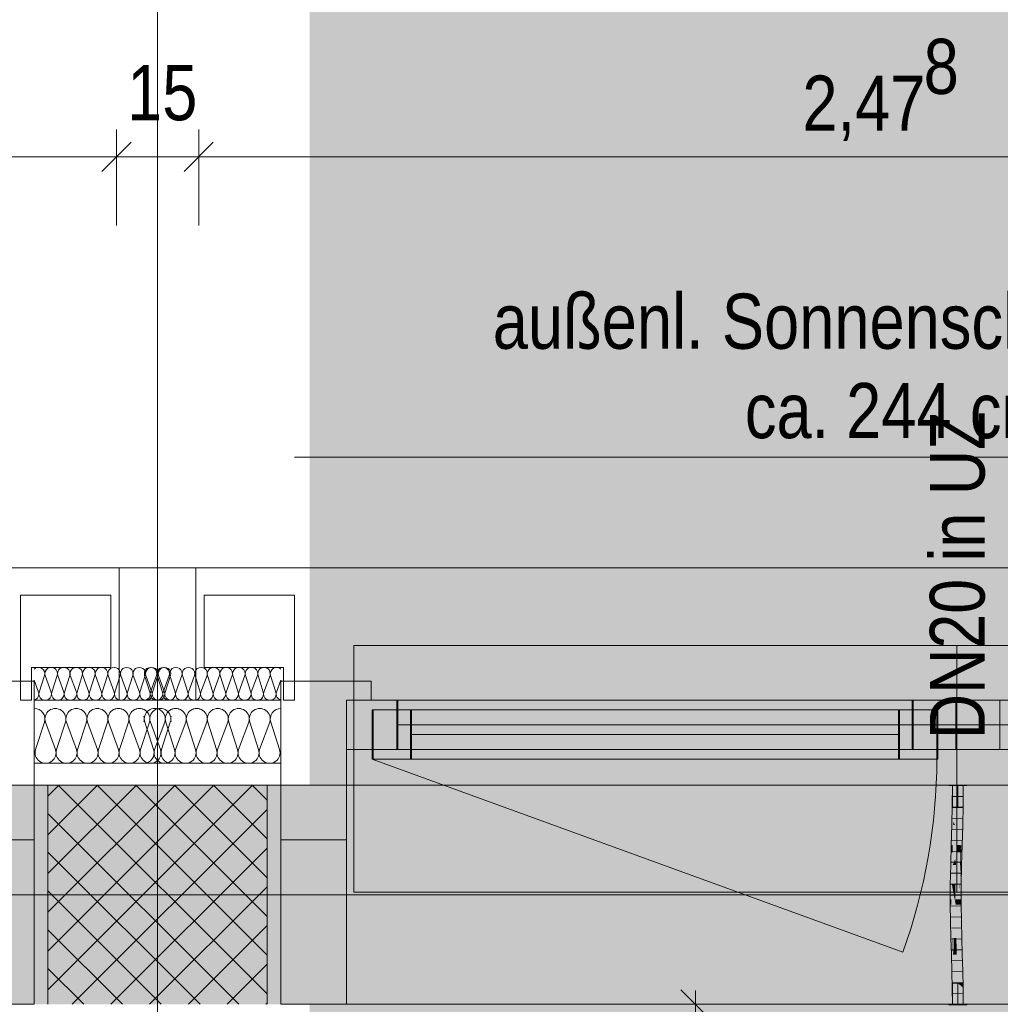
# Model space of a CAD drawing. Extents: x -720 to 300, y 62 to 1162.
# Tile 252 of 256: x -6 to 30, y 996 to 1032. Entities that reach past the tile are written whole.
import ezdxf
from ezdxf.lldxf.tags import DXFTag

# ---------------------------------------------------------------- set-up
doc = ezdxf.new("R2010")
doc.units = 0
doc.layers.get('0').update_dxf_attribs({"lineweight": 13})
for name, color, linetype, lineweight, true_color in [('30 -33 Aussenwände- 3 Aussenstützen', 7, 'Continuous', 50, 0x0000dd), ('30 -33 Aussenwände- 7 Fassade_ Elemente', 7, 'Continuous', 9, 0x00aacc), ('30 -35 Decken- 1 Konstruktion-Träger- Stahlbeton', 7, 'Continuous', 13, 0x33aa00), ('70 -76 Bemaßung- 2 Allgemein', 9, 'Continuous', 5, 0x808080), ('E_Leerrohr 20', 7, 'Continuous', 13, 0xcc0099), ('E_Leerrohr 20-Shading', 7, 'Continuous', 13, 0xcc0099), ('iwb_Layout BA_Markierung', 7, 'Continuous', 9, 0xbadcdc), ('iwb_Schraffur_Unterzug', 7, 'Continuous', 5, 0xffffcc)]:
    doc.layers.add(name, color=color, linetype=linetype, lineweight=lineweight, true_color=true_color)
for name, color, linetype, lineweight in [('30 -33 Aussenwände- 8 Sonnenschutz', 7, 'Continuous', 9), ('70 -71 Achsen- 1 Gebäudeachsen', 7, 'STRICHPUNKT2-A06G93UB8I', 18), ('Detailelementbeschriftung', 7, 'Continuous', 9), ('Keine-1', 7, 'Continuous', 15)]:
    doc.layers.add(name, color=color, linetype=linetype, lineweight=lineweight)
doc.styles.get("Standard").update_dxf_attribs({"font": 'ARIALN.TTF'})
tags = doc.linetypes.add('fein_strichliert-A06G93UC8I', pattern=[4, 1, -2, 1]).pattern_tags.tags
tags[8:9] = [DXFTag(74, 4), DXFTag(75, 0), DXFTag(340, '0'), DXFTag(46, 0.0), DXFTag(50, 0.0), DXFTag(44, 0.0), DXFTag(45, 0.0)]
tags[6:7] = [DXFTag(74, 4), DXFTag(75, 0), DXFTag(340, '0'), DXFTag(46, 0.0), DXFTag(50, 0.0), DXFTag(44, 0.0), DXFTag(45, 0.0)]
tags[4:5] = [DXFTag(74, 4), DXFTag(75, 0), DXFTag(340, '0'), DXFTag(46, 0.0), DXFTag(50, 0.0), DXFTag(44, 0.0), DXFTag(45, 0.0)]
tags = doc.linetypes.add('STRICHPUNKT2', pattern=[12.7, 6.35, -3.175, 0, -3.175]).pattern_tags.tags
tags[10:11] = [DXFTag(74, 4), DXFTag(75, 0), DXFTag(340, '0'), DXFTag(46, 0.0), DXFTag(50, 0.0), DXFTag(44, 0.0), DXFTag(45, 0.0)]
tags[8:9] = [DXFTag(74, 4), DXFTag(75, 0), DXFTag(340, '0'), DXFTag(46, 0.0), DXFTag(50, 0.0), DXFTag(44, 0.0), DXFTag(45, 0.0)]
tags[6:7] = [DXFTag(74, 4), DXFTag(75, 0), DXFTag(340, '0'), DXFTag(46, 0.0), DXFTag(50, 0.0), DXFTag(44, 0.0), DXFTag(45, 0.0)]
tags[4:5] = [DXFTag(74, 4), DXFTag(75, 0), DXFTag(340, '0'), DXFTag(46, 0.0), DXFTag(50, 0.0), DXFTag(44, 0.0), DXFTag(45, 0.0)]
tags = doc.linetypes.add('STRICHPUNKT2-A06G93UB8I', pattern=[12.7, 6.35, -3.175, 0, -3.175]).pattern_tags.tags
tags[10:11] = [DXFTag(74, 4), DXFTag(75, 0), DXFTag(340, '0'), DXFTag(46, 0.0), DXFTag(50, 0.0), DXFTag(44, 0.0), DXFTag(45, 0.0)]
tags[8:9] = [DXFTag(74, 4), DXFTag(75, 0), DXFTag(340, '0'), DXFTag(46, 0.0), DXFTag(50, 0.0), DXFTag(44, 0.0), DXFTag(45, 0.0)]
tags[6:7] = [DXFTag(74, 4), DXFTag(75, 0), DXFTag(340, '0'), DXFTag(46, 0.0), DXFTag(50, 0.0), DXFTag(44, 0.0), DXFTag(45, 0.0)]
tags[4:5] = [DXFTag(74, 4), DXFTag(75, 0), DXFTag(340, '0'), DXFTag(46, 0.0), DXFTag(50, 0.0), DXFTag(44, 0.0), DXFTag(45, 0.0)]

# ---------------------------------------------------------------- blocks, each defined once
blk = doc.blocks.new('Shading-A06G93SX8I', base_point=(28.352, 996.688))
at = {"layer": 'E_Leerrohr 20-Shading', "color": 213, "true_color": 0xd67fc0}
for points in [[(28.347, 995.9), (28.345, 996.688), (28.147, 995.9), (28.147, 996.688)], [(28.347, 995.9), (28.347, 996.688), (28.345, 996.688)], [(28.352, 996.688), (28.347, 995.9), (28.538, 996.512), (28.547, 995.9)], [(28.352, 996.688), (28.347, 996.688), (28.347, 995.9)], [(28.352, 996.688), (28.538, 996.512), (28.531, 996.688)], [(28.538, 996.512), (28.535, 996.688), (28.531, 996.688)], [(28.547, 995.9), (28.547, 996.688), (28.535, 996.688)], [(28.239, 995.9), (28.017, 995.9), (28.239, 995.888), (28.017, 995.888)], [(28.255, 995.888), (28.255, 995.9), (28.239, 995.888), (28.239, 995.9)], [(28.347, 995.888), (28.347, 995.9), (28.255, 995.888), (28.255, 995.9)], [(28.412, 995.9), (28.347, 995.9), (28.412, 995.888), (28.347, 995.888)], [(28.569, 995.888), (28.569, 995.9), (28.412, 995.888), (28.412, 995.9)], [(28.677, 995.888), (28.677, 995.9), (28.569, 995.888), (28.569, 995.9)]]:
    blk.add_solid(points, dxfattribs=at)
blk = doc.blocks.new('Shading-A06G93SZ8I', base_point=(28.493, 998.34))
at = {"layer": 'E_Leerrohr 20-Shading', "color": 223, "true_color": 0xc67fb4}
for points in [[(28.206, 1003.9), (28.147, 1003.9), (28.199, 1003.177), (28.141, 1003.178)], [(28.503, 1003.9), (28.488, 1003.9), (28.494, 1003.173), (28.482, 1003.173)], [(28.494, 1003.173), (28.512, 1003.173), (28.503, 1003.9), (28.523, 1003.9)], [(28.523, 1003.9), (28.512, 1003.173), (28.533, 1003.9), (28.521, 1003.173)], [(28.533, 1003.9), (28.521, 1003.173), (28.547, 1003.9), (28.536, 1003.172)], [(28.536, 1003.172), (28.541, 1003.172), (28.547, 1003.9)], [(28.199, 1003.177), (28.141, 1003.178), (28.182, 1002.454), (28.125, 1002.455)], [(28.184, 1002.454), (28.199, 1003.177), (28.182, 1002.454)], [(28.49, 1003.037), (28.474, 1002.447), (28.476, 1002.447)], [(28.494, 1003.173), (28.49, 1003.037), (28.49, 1002.446), (28.476, 1002.447)], [(28.512, 1003.173), (28.49, 1002.446), (28.521, 1003.173), (28.498, 1002.446)], [(28.494, 1003.173), (28.49, 1002.446), (28.512, 1003.173)], [(28.521, 1003.173), (28.498, 1002.446), (28.536, 1003.172), (28.51, 1002.446)], [(28.184, 1002.454), (28.125, 1002.455), (28.164, 1001.729), (28.106, 1001.731)], [(28.474, 1002.447), (28.449, 1001.722), (28.476, 1002.447), (28.453, 1001.722)], [(28.453, 1001.722), (28.463, 1001.721), (28.476, 1002.447), (28.49, 1002.446)], [(28.49, 1002.446), (28.463, 1001.721), (28.498, 1002.446), (28.47, 1001.721)], [(28.498, 1002.446), (28.47, 1001.721), (28.51, 1002.446), (28.476, 1001.721)], [(28.476, 1001.721), (28.506, 1001.72), (28.51, 1002.446), (28.525, 1002.446)], [(28.157, 1001.462), (28.164, 1001.729), (28.099, 1001.463), (28.106, 1001.731)], [(28.449, 1001.722), (28.447, 1001.722), (28.44, 1001.46)], [(28.445, 1001.589), (28.44, 1001.46), (28.441, 1001.454)], [(28.453, 1001.722), (28.441, 1001.454), (28.444, 1001.428)], [(28.453, 1001.722), (28.449, 1001.722), (28.441, 1001.454), (28.445, 1001.589)], [(28.444, 1001.428), (28.45, 1001.361), (28.453, 1001.722), (28.463, 1001.721)], [(28.463, 1001.721), (28.45, 1001.361), (28.47, 1001.721), (28.455, 1001.316)], [(28.506, 1001.72), (28.476, 1001.721), (28.499, 1001.46), (28.465, 1001.46)], [(28.087, 1001.005), (28.136, 1001.004), (28.099, 1001.463), (28.157, 1001.462)], [(28.441, 1001.454), (28.44, 1001.46), (28.428, 1000.998)], [(28.43, 1000.998), (28.437, 1000.997), (28.444, 1001.428), (28.45, 1001.361)], [(28.45, 1001.361), (28.437, 1000.997), (28.455, 1001.316), (28.443, 1000.997)], [(28.455, 1001.316), (28.443, 1000.997), (28.457, 1001.291), (28.444, 1000.997)], [(28.444, 1000.997), (28.487, 1000.996), (28.457, 1001.291)], [(28.465, 1001.46), (28.46, 1001.46), (28.457, 1001.291), (28.455, 1001.316)], [(28.499, 1001.46), (28.465, 1001.46), (28.487, 1000.996), (28.457, 1001.291)], [(28.136, 1001.004), (28.087, 1001.005), (28.113, 1000.278), (28.073, 1000.278)], [(28.132, 1000.278), (28.145, 1001.004), (28.113, 1000.278), (28.136, 1001.004)], [(28.417, 1000.274), (28.437, 1000.997), (28.415, 1000.274), (28.43, 1000.998)], [(28.43, 1000.998), (28.428, 1000.998), (28.415, 1000.274)], [(28.437, 1000.997), (28.417, 1000.274), (28.431, 1000.602), (28.421, 1000.274)], [(28.431, 1000.602), (28.422, 1000.274), (28.487, 1000.996), (28.473, 1000.274)], [(28.431, 1000.602), (28.487, 1000.996), (28.444, 1000.997)], [(28.443, 1000.997), (28.431, 1000.602), (28.444, 1000.997)], [(28.437, 1000.997), (28.431, 1000.602), (28.443, 1000.997)], [(28.421, 1000.274), (28.422, 1000.274), (28.431, 1000.602)], [(28.109, 999.746), (28.113, 1000.278), (28.071, 999.745), (28.073, 1000.278)], [(28.129, 999.551), (28.132, 1000.278), (28.107, 999.551), (28.113, 1000.278)], [(28.417, 1000.274), (28.415, 1000.274), (28.412, 999.749)], [(28.416, 1000.128), (28.412, 999.749), (28.413, 999.747)], [(28.417, 999.911), (28.416, 1000.128), (28.414, 999.911)], [(28.422, 1000.274), (28.416, 999.75), (28.473, 1000.274), (28.471, 999.75)], [(28.417, 999.911), (28.419, 999.985), (28.416, 1000.128), (28.417, 1000.274)], [(28.417, 1000.274), (28.419, 999.985), (28.421, 1000.274)], [(28.419, 999.985), (28.422, 1000.274), (28.421, 1000.274)], [(28.107, 999.551), (28.109, 999.746), (28.07, 999.551), (28.071, 999.745)], [(28.412, 999.749), (28.411, 999.552), (28.413, 999.747)], [(28.411, 999.552), (28.414, 999.552), (28.413, 999.747), (28.416, 999.737)], [(28.413, 999.747), (28.417, 999.911), (28.414, 999.911)], [(28.416, 999.737), (28.418, 999.911), (28.413, 999.747), (28.417, 999.911)], [(28.414, 999.552), (28.47, 999.552), (28.416, 999.737)], [(28.416, 999.75), (28.416, 999.737), (28.471, 999.75), (28.47, 999.552)], [(28.418, 999.911), (28.419, 999.985), (28.417, 999.911)], [(28.107, 999.551), (28.07, 999.551), (28.121, 998.94), (28.078, 998.939)], [(28.136, 998.94), (28.129, 999.551), (28.121, 998.94), (28.107, 999.551)], [(28.478, 998.947), (28.47, 999.552), (28.42, 998.945), (28.414, 999.552)], [(28.121, 998.94), (28.078, 998.939), (28.146, 998.33), (28.093, 998.329)], [(28.151, 998.331), (28.136, 998.94), (28.146, 998.33), (28.121, 998.94)], [(28.478, 998.947), (28.419, 998.945), (28.493, 998.34), (28.434, 998.338)], [(28.169, 997.722), (28.158, 998.092), (28.093, 998.329), (28.146, 998.33)], [(28.169, 997.722), (28.093, 998.329), (28.111, 997.72)], [(28.158, 998.092), (28.151, 998.331), (28.146, 998.33)], [(28.493, 998.34), (28.434, 998.338), (28.511, 997.732), (28.452, 997.73)], [(28.169, 997.722), (28.111, 997.72), (28.187, 997.114), (28.129, 997.112)], [(28.511, 997.732), (28.452, 997.73), (28.528, 997.122), (28.47, 997.121)], [(28.187, 997.114), (28.129, 997.112), (28.2, 996.507), (28.142, 996.506)], [(28.528, 997.122), (28.47, 997.121), (28.542, 996.512), (28.483, 996.511)], [(28.2, 996.507), (28.142, 996.506), (28.206, 995.9), (28.147, 995.9)], [(28.542, 996.512), (28.483, 996.511), (28.547, 995.9), (28.488, 995.9)]]:
    blk.add_solid(points, dxfattribs=at)
at = {"layer": 'E_Leerrohr 20-Shading', "color": 231, "true_color": 0xe17fc9}
for points in [[(28.247, 1003.177), (28.24, 1003.9), (28.203, 1003.177), (28.225, 1003.9)], [(28.268, 1003.176), (28.264, 1003.9), (28.247, 1003.177), (28.24, 1003.9)], [(28.312, 1003.176), (28.312, 1003.9), (28.268, 1003.176), (28.264, 1003.9)], [(28.341, 1003.175), (28.347, 1003.9), (28.312, 1003.176), (28.312, 1003.9)], [(28.347, 1003.9), (28.341, 1003.175), (28.345, 1003.175)], [(28.351, 1003.175), (28.347, 1003.9), (28.345, 1003.175)], [(28.482, 1003.173), (28.488, 1003.9), (28.351, 1003.175), (28.347, 1003.9)], [(28.25, 1002.452), (28.247, 1003.177), (28.187, 1002.575), (28.203, 1003.177)], [(28.203, 1003.177), (28.199, 1003.177), (28.187, 1002.575)], [(28.269, 1002.452), (28.268, 1003.176), (28.25, 1002.452), (28.247, 1003.177)], [(28.269, 1002.452), (28.312, 1003.176), (28.268, 1003.176)], [(28.269, 1002.452), (28.304, 1002.451), (28.312, 1003.176), (28.312, 1003.036)], [(28.304, 1002.451), (28.308, 1002.451), (28.312, 1003.036)], [(28.325, 1002.45), (28.341, 1003.175), (28.308, 1002.451), (28.312, 1003.176)], [(28.351, 1003.175), (28.341, 1003.175), (28.362, 1002.449), (28.325, 1002.45)], [(28.467, 1002.447), (28.482, 1003.173), (28.362, 1002.449), (28.351, 1003.175)], [(28.25, 1002.452), (28.184, 1002.454), (28.25, 1001.727), (28.164, 1001.729)], [(28.25, 1002.452), (28.187, 1002.575), (28.184, 1002.454)], [(28.267, 1001.727), (28.269, 1002.452), (28.25, 1001.727), (28.25, 1002.452)], [(28.267, 1001.727), (28.293, 1001.726), (28.269, 1002.452), (28.304, 1002.451)], [(28.293, 1001.726), (28.301, 1001.726), (28.304, 1002.451), (28.308, 1002.451)], [(28.306, 1001.726), (28.325, 1002.45), (28.301, 1001.726), (28.308, 1002.451)], [(28.467, 1002.447), (28.325, 1002.45), (28.447, 1001.722), (28.306, 1001.726)], [(28.168, 1001.011), (28.251, 1001.213), (28.158, 1001.503), (28.164, 1001.729)], [(28.25, 1001.727), (28.164, 1001.729), (28.251, 1001.213)], [(28.267, 1001.727), (28.25, 1001.727), (28.265, 1001.128), (28.251, 1001.213)], [(28.267, 1001.727), (28.265, 1001.128), (28.293, 1001.726), (28.29, 1001.534)], [(28.29, 1001.534), (28.265, 1001.128), (28.282, 1001.029)], [(28.301, 1001.726), (28.29, 1001.534), (28.287, 1001.001), (28.282, 1001.029)], [(28.3, 1001.589), (28.301, 1001.726), (28.287, 1001.001)], [(28.299, 1001.461), (28.3, 1001.589), (28.287, 1001.001)], [(28.29, 1001.534), (28.301, 1001.726), (28.293, 1001.726)], [(28.299, 1001.461), (28.306, 1001.726), (28.301, 1001.726)], [(28.44, 1001.46), (28.447, 1001.722), (28.299, 1001.461), (28.306, 1001.726)], [(28.157, 1001.462), (28.145, 1001.004), (28.165, 1001.004)], [(28.165, 1001.004), (28.168, 1001.011), (28.157, 1001.462), (28.158, 1001.503)], [(28.251, 1001.002), (28.251, 1001.213), (28.168, 1001.003), (28.168, 1001.011)], [(28.251, 1001.002), (28.265, 1001.001), (28.251, 1001.213), (28.265, 1001.128)], [(28.299, 1001.461), (28.287, 1001.001), (28.302, 1001.461), (28.291, 1001.001)], [(28.291, 1001.001), (28.39, 1000.998), (28.302, 1001.461), (28.381, 1001.461)], [(28.39, 1000.998), (28.428, 1000.998), (28.381, 1001.461), (28.44, 1001.46)], [(28.165, 1001.004), (28.145, 1001.004), (28.175, 1000.277), (28.132, 1000.278)], [(28.168, 1001.011), (28.165, 1001.004), (28.168, 1001.003)], [(28.175, 1000.277), (28.177, 1000.277), (28.165, 1001.004), (28.168, 1001.003)], [(28.177, 1000.277), (28.255, 1000.276), (28.168, 1001.003), (28.251, 1001.002)], [(28.266, 1000.276), (28.265, 1001.001), (28.255, 1000.276), (28.251, 1001.002)], [(28.265, 1001.128), (28.265, 1001.001), (28.282, 1001.029), (28.282, 1001.001)], [(28.266, 1000.276), (28.273, 1000.276), (28.265, 1001.001), (28.282, 1001.001)], [(28.273, 1000.276), (28.287, 1001.001), (28.282, 1001.001)], [(28.291, 1001.001), (28.287, 1001.001), (28.276, 1000.276), (28.273, 1000.276)], [(28.399, 1000.275), (28.39, 1000.998), (28.276, 1000.276), (28.291, 1001.001)], [(28.282, 1001.001), (28.287, 1001.001), (28.282, 1001.029)], [(28.415, 1000.274), (28.428, 1000.998), (28.399, 1000.275), (28.39, 1000.998)], [(28.178, 1000.036), (28.132, 1000.278), (28.18, 999.551), (28.129, 999.551)], [(28.175, 1000.277), (28.132, 1000.278), (28.178, 1000.036)], [(28.26, 999.915), (28.255, 1000.276), (28.178, 1000.036), (28.175, 1000.277)], [(28.264, 999.585), (28.266, 1000.276), (28.255, 1000.276)], [(28.266, 1000.276), (28.264, 999.585), (28.268, 1000.125), (28.27, 999.551)], [(28.271, 999.748), (28.273, 1000.276), (28.266, 1000.276)], [(28.27, 999.551), (28.271, 999.748), (28.268, 1000.125)], [(28.271, 999.748), (28.401, 999.749), (28.273, 1000.276), (28.399, 1000.275)], [(28.401, 999.749), (28.412, 999.749), (28.399, 1000.275), (28.415, 1000.274)], [(28.183, 999.551), (28.264, 999.551), (28.178, 1000.036), (28.264, 999.585)], [(28.26, 999.915), (28.178, 1000.036), (28.201, 999.915)], [(28.178, 1000.036), (28.18, 999.551), (28.178, 1000.005)], [(28.18, 999.551), (28.183, 999.551), (28.178, 1000.005)], [(28.264, 999.585), (28.26, 999.915), (28.201, 999.915)], [(28.27, 999.551), (28.401, 999.552), (28.271, 999.748), (28.401, 999.749)], [(28.401, 999.552), (28.411, 999.552), (28.401, 999.749), (28.412, 999.749)], [(28.18, 999.551), (28.129, 999.551), (28.174, 998.941), (28.136, 998.94)], [(28.188, 998.941), (28.183, 999.551), (28.174, 998.941), (28.18, 999.551)], [(28.277, 998.943), (28.264, 999.551), (28.188, 998.941), (28.183, 999.551)], [(28.264, 999.551), (28.27, 999.551), (28.264, 999.585)], [(28.278, 998.943), (28.27, 999.551), (28.277, 998.943), (28.264, 999.551)], [(28.401, 999.552), (28.27, 999.551), (28.396, 998.945), (28.278, 998.943)], [(28.419, 998.945), (28.411, 999.552), (28.396, 998.945), (28.401, 999.552)], [(28.174, 998.941), (28.136, 998.94), (28.163, 998.331), (28.151, 998.331)], [(28.191, 998.332), (28.188, 998.941), (28.163, 998.331), (28.174, 998.941)], [(28.293, 998.334), (28.278, 998.943), (28.191, 998.332), (28.188, 998.941)], [(28.419, 998.945), (28.278, 998.943), (28.434, 998.338), (28.293, 998.334)], [(28.163, 998.331), (28.151, 998.331), (28.158, 998.092)], [(28.158, 998.092), (28.169, 997.978), (28.163, 998.302)], [(28.169, 997.978), (28.194, 997.722), (28.163, 998.331), (28.191, 998.332)], [(28.169, 997.978), (28.163, 998.331), (28.163, 998.302)], [(28.298, 998.163), (28.293, 998.334), (28.192, 998.162), (28.191, 998.332)], [(28.434, 998.338), (28.293, 998.334), (28.452, 997.73), (28.311, 997.726)], [(28.169, 997.722), (28.175, 997.722), (28.158, 998.092), (28.169, 997.978)], [(28.175, 997.722), (28.194, 997.722), (28.169, 997.978)], [(28.194, 997.722), (28.311, 997.726), (28.192, 998.162), (28.298, 998.163)], [(28.175, 997.722), (28.169, 997.722), (28.187, 997.114)], [(28.197, 997.114), (28.194, 997.722), (28.187, 997.114), (28.175, 997.722)], [(28.328, 997.117), (28.311, 997.726), (28.197, 997.114), (28.194, 997.722)], [(28.452, 997.73), (28.311, 997.726), (28.47, 997.121), (28.328, 997.117)], [(28.197, 997.114), (28.187, 997.114), (28.2, 996.507)], [(28.342, 996.509), (28.328, 997.117), (28.2, 996.507), (28.197, 997.114)], [(28.47, 997.121), (28.328, 997.117), (28.483, 996.511), (28.342, 996.509)], [(28.342, 996.509), (28.2, 996.507), (28.347, 995.9), (28.206, 995.9)], [(28.483, 996.511), (28.342, 996.509), (28.488, 995.9), (28.347, 995.9)]]:
    blk.add_solid(points, dxfattribs=at)
blk = doc.blocks.new('Shading-A06G93T18I', base_point=(28.284, 1003.9))
at = {"layer": 'E_Leerrohr 20-Shading', "color": 213, "true_color": 0xd67fc0}
for points in [[(28.12, 1003.912), (28.017, 1003.912), (28.12, 1003.9), (28.017, 1003.9)], [(28.192, 1003.9), (28.192, 1003.912), (28.12, 1003.9), (28.12, 1003.912)], [(28.284, 1003.9), (28.147, 1003.9), (28.291, 1003.112), (28.147, 1003.112)], [(28.206, 1003.9), (28.206, 1003.912), (28.192, 1003.9), (28.192, 1003.912)], [(28.235, 1003.912), (28.206, 1003.912), (28.235, 1003.9), (28.206, 1003.9)], [(28.255, 1003.912), (28.235, 1003.912), (28.255, 1003.9), (28.235, 1003.9)], [(28.258, 1003.9), (28.258, 1003.912), (28.255, 1003.9), (28.255, 1003.912)], [(28.26, 1003.912), (28.258, 1003.912), (28.26, 1003.9), (28.258, 1003.9)], [(28.26, 1003.9), (28.347, 1003.9), (28.26, 1003.912), (28.347, 1003.912)], [(28.303, 1003.112), (28.298, 1003.9), (28.291, 1003.112), (28.284, 1003.9)], [(28.327, 1003.9), (28.298, 1003.9), (28.329, 1003.112), (28.303, 1003.112)], [(28.347, 1003.9), (28.327, 1003.9), (28.347, 1003.468), (28.346, 1003.322)], [(28.346, 1003.322), (28.327, 1003.9), (28.345, 1003.112), (28.329, 1003.112)], [(28.412, 1003.912), (28.347, 1003.912), (28.412, 1003.9), (28.347, 1003.9)], [(28.396, 1003.9), (28.347, 1003.9), (28.35, 1003.112), (28.347, 1003.295)], [(28.396, 1003.9), (28.35, 1003.112), (28.391, 1003.112)], [(28.396, 1003.9), (28.391, 1003.112), (28.465, 1003.9), (28.453, 1003.112)], [(28.558, 1003.9), (28.557, 1003.912), (28.412, 1003.9), (28.412, 1003.912)], [(28.465, 1003.9), (28.453, 1003.112), (28.499, 1003.9), (28.483, 1003.112)], [(28.483, 1003.112), (28.547, 1003.112), (28.499, 1003.9), (28.547, 1003.9)], [(28.562, 1003.912), (28.557, 1003.912), (28.562, 1003.9), (28.558, 1003.9)], [(28.618, 1003.9), (28.618, 1003.912), (28.562, 1003.9), (28.562, 1003.912)], [(28.618, 1003.9), (28.677, 1003.9), (28.618, 1003.912), (28.677, 1003.912)], [(28.347, 1003.295), (28.346, 1003.322), (28.346, 1003.112), (28.345, 1003.112)], [(28.346, 1003.322), (28.347, 1003.295), (28.347, 1003.468)], [(28.346, 1003.112), (28.347, 1003.112), (28.347, 1003.295)], [(28.347, 1003.295), (28.347, 1003.112), (28.35, 1003.112)]]:
    blk.add_solid(points, dxfattribs=at)
blk = doc.blocks.new('Polygon-A06G93U58I')
at = {"color": 0, "linetype": 'ByBlock', "lineweight": -2, "ltscale": 0.13}
blk.add_solid([(4.854, 86.708), (4.686, 1083.814), (76.501, 86.518), (76.501, 1083.814)], dxfattribs=at)
blk = doc.blocks.new('Referenz-A06G93UD8I')
at = {"layer": '30 -33 Aussenwände- 3 Aussenstützen', "color": 0, "lineweight": -2}
for p, q in [((-4.853, 1003.515), (-4.456, 1003.912)), ((-4.853, 1002.101), (-3.042, 1003.912)), ((-4.853, 1000.686), (-1.627, 1003.912)), ((-4.853, 999.272), (-0.213, 1003.912)), ((-4.853, 997.858), (1.201, 1003.912)), ((-4.853, 996.444), (2.615, 1003.912)), ((-4.474, 1003.912), (3.147, 996.292)), ((-3.059, 1003.912), (3.147, 997.706)), ((-1.645, 1003.912), (3.147, 999.12)), ((-0.231, 1003.912), (3.147, 1000.534)), ((1.183, 1003.912), (3.147, 1001.948)), ((2.598, 1003.912), (3.147, 1003.363)), ((-3.97, 995.912), (3.147, 1003.03)), ((-4.853, 1002.877), (2.112, 995.912)), ((-2.556, 995.912), (3.147, 1001.615)), ((-4.853, 1001.463), (0.698, 995.912)), ((-0.853, 1000.912), (-0.853, 998.912)), ((-1.142, 995.912), (3.147, 1000.201)), ((-4.853, 1000.049), (-0.716, 995.912)), ((-1.853, 999.912), (0.147, 999.912)), ((0.272, 995.912), (3.147, 998.787)), ((-4.853, 998.635), (-2.13, 995.912)), ((-4.853, 997.22), (-3.545, 995.912)), ((1.686, 995.912), (3.147, 997.373)), ((3.101, 995.912), (3.147, 995.959))]:
    blk.add_line(p, q, dxfattribs=at)
at = {"layer": '30 -33 Aussenwände- 3 Aussenstützen', "color": 0, "linetype": 'Continuous', "lineweight": -2, "ltscale": 0.13}
for p, q in [((3.147, 1003.912), (-4.853, 1003.912)), ((-4.853, 1003.912), (-4.853, 995.912)), ((3.147, 995.912), (3.147, 1003.912))]:
    blk.add_line(p, q, dxfattribs=at)
at = {"layer": '30 -33 Aussenwände- 7 Fassade_ Elemente', "color": 0, "linetype": 'Continuous', "lineweight": -2, "ltscale": 0.13}
for p, q in [((-151.453, 1011.852), (-2.253, 1011.852)), ((-2.253, 1007.012), (-2.253, 1011.852)), ((-2.253, 1011.852), (-2.253, 1007.012)), ((0.547, 1007.012), (0.547, 1011.852)), ((0.547, 1011.852), (0.547, 1007.012)), ((76.456, 1011.852), (0.547, 1011.852)), ((-2.553, 1010.852), (-5.853, 1010.852)), ((-5.853, 1010.852), (-5.853, 1007.012)), ((-2.553, 1008.212), (-2.553, 1010.852)), ((0.847, 1010.852), (4.147, 1010.852)), ((0.847, 1008.212), (0.847, 1010.852)), ((4.147, 1010.852), (4.147, 1007.012)), ((-5.453, 1007.012), (-5.453, 1008.212)), ((-5.453, 1008.212), (-2.553, 1008.212)), ((3.747, 1008.212), (0.847, 1008.212)), ((3.747, 1007.012), (3.747, 1008.212)), ((-5.353, 1007.712), (-8.653, 1007.712)), ((-5.194, 1007.312), (-5.353, 1007.743)), ((-5.353, 1001.912), (-5.353, 1007.712)), ((-5.171, 1007.312), (-4.978, 1007.912)), ((-4.956, 1007.912), (-4.734, 1007.312)), ((-4.711, 1007.312), (-4.519, 1007.912)), ((-4.496, 1007.912), (-4.274, 1007.312)), ((-4.252, 1007.312), (-4.059, 1007.912)), ((-4.036, 1007.912), (-3.815, 1007.312)), ((-3.792, 1007.312), (-3.599, 1007.912)), ((-3.577, 1007.912), (-3.355, 1007.312)), ((-3.333, 1007.312), (-3.14, 1007.912)), ((-3.117, 1007.912), (-2.895, 1007.312)), ((-2.873, 1007.312), (-2.68, 1007.912)), ((-2.658, 1007.912), (-2.436, 1007.312)), ((-2.413, 1007.312), (-2.22, 1007.912)), ((-2.198, 1007.912), (-1.976, 1007.312)), ((-1.954, 1007.312), (-1.761, 1007.912)), ((-1.738, 1007.912), (-1.516, 1007.312)), ((-1.494, 1007.312), (-1.301, 1007.912)), ((-1.131, 1007.312), (-1.324, 1007.912)), ((-1.279, 1007.912), (-1.057, 1007.312)), ((-0.887, 1007.912), (-1.109, 1007.312)), ((-1.034, 1007.312), (-0.842, 1007.912)), ((-0.672, 1007.312), (-0.864, 1007.912)), ((-0.819, 1007.912), (-0.597, 1007.312)), ((-0.427, 1007.912), (-0.649, 1007.312)), ((-0.575, 1007.312), (-0.382, 1007.912)), ((-0.212, 1007.312), (-0.405, 1007.912)), ((0.032, 1007.912), (-0.189, 1007.312)), ((0.248, 1007.312), (0.055, 1007.912)), ((0.492, 1007.912), (0.27, 1007.312)), ((0.707, 1007.312), (0.514, 1007.912)), ((0.952, 1007.912), (0.73, 1007.312)), ((1.167, 1007.312), (0.974, 1007.912)), ((1.411, 1007.912), (1.189, 1007.312)), ((1.627, 1007.312), (1.434, 1007.912)), ((1.871, 1007.912), (1.649, 1007.312)), ((2.086, 1007.312), (1.893, 1007.912)), ((2.331, 1007.912), (2.109, 1007.312)), ((2.546, 1007.312), (2.353, 1007.912)), ((2.79, 1007.912), (2.568, 1007.312)), ((3.005, 1007.312), (2.813, 1007.912)), ((3.25, 1007.912), (3.028, 1007.312)), ((3.465, 1007.312), (3.272, 1007.912)), ((3.488, 1007.312), (3.647, 1007.743)), ((3.647, 1001.912), (3.647, 1007.712)), ((3.647, 1007.712), (6.947, 1007.712)), ((6.947, 1007.712), (6.947, 1007.012)), ((-5.853, 1007.012), (-5.453, 1007.012)), ((-5.353, 1007.012), (-5.353, 995.912)), ((-2.253, 1007.012), (-5.353, 1007.012)), ((-5.353, 1007.012), (-5.353, 1004.712)), ((-0.353, 1007.012), (-5.353, 1007.012)), ((-1.353, 1007.012), (3.647, 1007.012)), ((0.547, 1007.012), (3.647, 1007.012)), ((3.647, 1007.012), (3.647, 995.912)), ((3.647, 1007.012), (3.647, 1004.712)), ((4.147, 1007.012), (3.747, 1007.012)), ((6.047, 1007.012), (6.047, 1001.912)), ((6.047, 1005.212), (6.047, 1007.012)), ((6.047, 1007.012), (28.28, 1007.012)), ((6.047, 1005.212), (6.047, 1007.012)), ((6.047, 1007.012), (7.88, 1007.012)), ((6.947, 1007.012), (6.047, 1007.012)), ((7.88, 1007.012), (7.88, 1005.212)), ((26.68, 1007.012), (28.28, 1007.012)), ((26.68, 1005.212), (26.68, 1007.012)), ((28.28, 1005.212), (28.28, 1007.012)), ((28.28, 1007.012), (50.514, 1007.012)), ((28.28, 1007.012), (28.28, 1005.212)), ((28.28, 1007.012), (29.88, 1007.012)), ((29.88, 1007.012), (29.88, 1005.212)), ((6.98, 1004.862), (6.98, 1006.662)), ((6.98, 1006.662), (8.38, 1006.662)), ((6.98, 1004.862), (6.98, 1006.662)), ((6.98, 1006.662), (27.58, 1006.662)), ((8.38, 1006.662), (8.38, 1004.862)), ((26.18, 1006.662), (27.58, 1006.662)), ((26.18, 1004.862), (26.18, 1006.662)), ((27.58, 1006.662), (27.58, 1004.862)), ((27.58, 1006.662), (27.58, 1004.862)), ((-4.983, 1006.212), (-5.305, 1005.212)), ((-4.576, 1005.212), (-4.946, 1006.212)), ((-4.217, 1006.212), (-4.539, 1005.212)), ((-3.81, 1005.212), (-4.18, 1006.212)), ((-3.451, 1006.212), (-3.773, 1005.212)), ((-3.044, 1005.212), (-3.414, 1006.212)), ((-2.685, 1006.212), (-3.007, 1005.212)), ((-2.278, 1005.212), (-2.648, 1006.212)), ((-1.919, 1006.212), (-2.241, 1005.212)), ((-1.512, 1005.212), (-1.882, 1006.212)), ((-1.153, 1006.212), (-1.474, 1005.212)), ((-1.319, 1006.212), (-0.998, 1005.212)), ((-0.746, 1005.212), (-1.116, 1006.212)), ((-0.96, 1005.212), (-0.59, 1006.212)), ((-0.387, 1006.212), (-0.708, 1005.212)), ((-0.553, 1006.212), (-0.231, 1005.212)), ((-0.194, 1005.212), (0.176, 1006.212)), ((0.213, 1006.212), (0.535, 1005.212)), ((0.572, 1005.212), (0.942, 1006.212)), ((0.979, 1006.212), (1.301, 1005.212)), ((1.338, 1005.212), (1.708, 1006.212)), ((1.745, 1006.212), (2.067, 1005.212)), ((2.104, 1005.212), (2.474, 1006.212)), ((2.511, 1006.212), (2.833, 1005.212)), ((2.87, 1005.212), (3.24, 1006.212)), ((3.277, 1006.212), (3.599, 1005.212)), ((29.88, 1006.112), (48.68, 1006.112)), ((26.18, 1005.762), (8.38, 1005.762)), ((7.88, 1005.212), (6.047, 1005.212)), ((28.28, 1005.212), (6.047, 1005.212)), ((28.28, 1005.212), (26.68, 1005.212)), ((29.88, 1005.212), (28.28, 1005.212)), ((50.514, 1005.212), (28.28, 1005.212)), ((27.58, 1004.862), (6.98, 1004.862)), ((8.38, 1004.862), (6.98, 1004.862)), ((27.58, 1004.862), (26.18, 1004.862)), ((-5.353, 1004.712), (-0.353, 1004.712)), ((3.647, 1004.712), (-1.353, 1004.712)), ((-7.753, 1001.912), (-5.353, 1001.912)), ((-5.353, 1001.912), (-5.353, 995.912)), ((6.047, 1001.912), (3.647, 1001.912)), ((3.647, 995.912), (3.647, 1001.912)), ((6.047, 1001.912), (6.047, 995.912)), ((-0.853, 1000.912), (-0.853, 998.912)), ((-1.853, 999.912), (0.147, 999.912)), ((-5.353, 995.912), (-148.353, 995.912)), ((-5.353, 995.912), (-7.753, 995.912)), ((6.047, 995.912), (3.647, 995.912)), ((3.647, 995.912), (76.456, 995.912))]:
    blk.add_line(p, q, dxfattribs=at)
at = {"layer": '30 -33 Aussenwände- 7 Fassade_ Elemente', "color": 0, "lineweight": -2}
for p, q in [((6.314, 1009.012), (28.314, 1009.012)), ((6.314, 1009.012), (50.314, 1009.012)), ((6.314, 1007.012), (6.314, 1009.012)), ((28.314, 1009.012), (28.314, 1007.012)), ((28.314, 1009.012), (50.314, 1009.012)), ((6.314, 1005.212), (6.314, 1007.012)), ((6.314, 1007.012), (7.914, 1007.012)), ((7.914, 1007.012), (26.714, 1007.012)), ((7.914, 1007.012), (48.714, 1007.012)), ((7.914, 1007.012), (7.914, 1005.212)), ((26.714, 1007.012), (26.714, 1005.212)), ((28.314, 1007.012), (26.714, 1007.012)), ((28.314, 1007.012), (29.914, 1007.012)), ((28.314, 1005.212), (28.314, 1007.012)), ((7.014, 1004.862), (7.014, 1006.662)), ((7.014, 1006.662), (8.414, 1006.662)), ((8.414, 1006.662), (26.214, 1006.662)), ((8.414, 1004.862), (8.414, 1006.662)), ((26.214, 1006.662), (26.214, 1004.862)), ((26.214, 1006.662), (27.614, 1006.662)), ((27.614, 1006.662), (27.614, 1004.862)), ((48.714, 1006.112), (7.914, 1006.112)), ((8.414, 1005.762), (26.214, 1005.762)), ((6.314, 1005.212), (6.314, 1000.012)), ((7.914, 1005.212), (6.314, 1005.212)), ((48.714, 1005.212), (7.914, 1005.212)), ((26.714, 1005.212), (28.314, 1005.212)), ((29.914, 1005.212), (28.314, 1005.212)), ((28.314, 1000.012), (28.314, 1005.212)), ((8.414, 1004.862), (7.014, 1004.862)), ((26.214, 1004.862), (8.414, 1004.862)), ((27.614, 1004.862), (26.214, 1004.862)), ((6.314, 1000.012), (28.314, 1000.012)), ((6.314, 1000.012), (50.314, 1000.012)), ((28.314, 1000.012), (50.314, 1000.012))]:
    blk.add_line(p, q, dxfattribs=at)
at = {"layer": '30 -33 Aussenwände- 7 Fassade_ Elemente', "color": 0, "linetype": 'fein_strichliert-A06G93UC8I', "lineweight": -2, "ltscale": 0.13}
blk.add_line((6.98, 1004.862), (26.338, 997.817), dxfattribs=at)
at = {"layer": '30 -33 Aussenwände- 7 Fassade_ Elemente', "color": 0, "linetype": 'Continuous', "lineweight": -2, "ltscale": 0.13}
for centre, major_axis, end_param in [((-5.197, 1007.983), (0.219, -0.07), 2.630521), ((-4.737, 1007.983), (0.219, -0.07), 3.765224), ((-4.737, 1007.983), (-0.135, 0.186), 1.255075), ((-4.737, 1007.983), (0.135, 0.186), 1.255075), ((-4.737, 1007.983), (0.219, -0.07), 1.255075), ((-4.278, 1007.983), (0.219, -0.07), 3.765224), ((-4.278, 1007.983), (-0.135, 0.186), 1.255075), ((-4.278, 1007.983), (0.135, 0.186), 1.255075), ((-4.278, 1007.983), (0.219, -0.07), 1.255075), ((-3.818, 1007.983), (0.219, -0.07), 3.765224), ((-3.358, 1007.983), (0.219, -0.07), 3.765224), ((-2.899, 1007.983), (0.219, -0.07), 3.765224), ((-2.439, 1007.983), (0.219, -0.07), 3.765224), ((-1.979, 1007.983), (0.219, -0.07), 3.765224), ((-1.52, 1007.983), (0.219, -0.07), 3.765224), ((-1.105, 1007.983), (0.219, -0.07), 3.765224), ((-1.06, 1007.983), (0.219, -0.07), 3.765224), ((-0.646, 1007.983), (0.219, -0.07), 3.765224), ((-0.6, 1007.983), (0.219, -0.07), 3.765224), ((-0.186, 1007.983), (0.219, -0.07), 3.765224), ((0.273, 1007.983), (0.219, -0.07), 3.765224), ((0.733, 1007.983), (0.219, -0.07), 3.765224), ((1.193, 1007.983), (0.219, -0.07), 3.765224), ((1.652, 1007.983), (0.219, -0.07), 3.765224), ((2.112, 1007.983), (0.219, -0.07), 3.765224), ((2.572, 1007.983), (0.219, -0.07), 3.765224), ((2.572, 1007.983), (-0.135, 0.186), 1.255075), ((2.572, 1007.983), (0.135, 0.186), 1.255075), ((2.572, 1007.983), (0.219, -0.07), 1.255075), ((3.031, 1007.983), (0.219, -0.07), 3.765224), ((3.031, 1007.983), (-0.135, 0.186), 1.255075), ((3.031, 1007.983), (0.135, 0.186), 1.255075), ((3.031, 1007.983), (0.219, -0.07), 1.255075), ((3.491, 1007.983), (0.156, 0.168), 2.630521), ((-5.412, 1007.242), (0.059, -0.222), 1.621785), ((-4.952, 1007.242), (-0.219, 0.07), 1.254884), ((-4.952, 1007.242), (0.135, -0.186), 1.254884), ((-4.493, 1007.242), (-0.219, 0.07), 1.254884), ((-4.493, 1007.242), (-0.219, 0.07), 3.764652), ((-4.493, 1007.242), (0.135, -0.186), 1.254884), ((-4.033, 1007.242), (-0.219, 0.07), 3.764652), ((-4.033, 1007.242), (-0.219, 0.07), 1.254884), ((-4.033, 1007.242), (0.135, -0.186), 1.254884), ((-3.574, 1007.242), (-0.219, 0.07), 3.764652), ((-3.114, 1007.242), (-0.219, 0.07), 3.764652), ((-2.654, 1007.242), (-0.219, 0.07), 3.764652), ((-2.195, 1007.242), (-0.219, 0.07), 3.764652), ((-1.735, 1007.242), (-0.219, 0.07), 3.764652), ((-1.275, 1007.242), (-0.219, 0.07), 3.764652), ((-1.35, 1007.242), (-0.003, -0.23), 1.896254), ((-0.89, 1007.242), (-0.219, 0.07), 3.764652), ((-0.816, 1007.242), (-0.219, 0.07), 3.764652), ((-0.431, 1007.242), (-0.219, 0.07), 3.764652), ((-0.356, 1007.242), (-0.219, 0.07), 1.896254), ((0.029, 1007.242), (-0.219, 0.07), 3.764652), ((0.489, 1007.242), (-0.219, 0.07), 3.764652), ((0.948, 1007.242), (-0.219, 0.07), 3.764652), ((1.408, 1007.242), (-0.219, 0.07), 3.764652), ((1.868, 1007.242), (-0.219, 0.07), 3.764652), ((2.327, 1007.242), (-0.219, 0.07), 3.764652), ((2.327, 1007.242), (-0.219, 0.07), 1.254884), ((2.327, 1007.242), (0.135, -0.186), 1.254884), ((2.787, 1007.242), (-0.219, 0.07), 3.764652), ((2.787, 1007.242), (-0.219, 0.07), 1.254884), ((2.787, 1007.242), (0.135, -0.186), 1.254884), ((3.247, 1007.242), (-0.219, 0.07), 1.254884), ((3.247, 1007.242), (0.135, -0.186), 1.254884), ((3.706, 1007.242), (-0.219, 0.07), 1.621785), ((-4.952, 1007.242), (-0.135, -0.186), 1.254884), ((-4.493, 1007.242), (-0.135, -0.186), 1.254884), ((-4.033, 1007.242), (-0.135, -0.186), 1.254884), ((2.327, 1007.242), (-0.135, -0.186), 1.254884), ((2.787, 1007.242), (-0.135, -0.186), 1.254884), ((3.247, 1007.242), (-0.135, -0.186), 1.254884), ((-5.348, 1006.329), (0.364, -0.117), 1.896254), ((-4.582, 1006.329), (0.364, -0.117), 3.764652), ((-3.816, 1006.329), (0.364, -0.117), 3.764652), ((-3.049, 1006.329), (0.364, -0.117), 3.764652), ((-2.283, 1006.329), (0.364, -0.117), 3.764652), ((-2.283, 1006.329), (-0.225, 0.31), 1.254884), ((-2.283, 1006.329), (0.225, 0.31), 1.254884), ((-2.283, 1006.329), (0.364, -0.117), 1.254884), ((-1.517, 1006.329), (0.364, -0.117), 3.764652), ((-1.517, 1006.329), (-0.225, 0.31), 1.254884), ((-1.517, 1006.329), (0.225, 0.31), 1.254884), ((-0.955, 1006.329), (-0.225, 0.31), 1.254884), ((-1.517, 1006.329), (0.364, -0.117), 1.254884), ((-0.955, 1006.329), (0.225, 0.31), 1.254884), ((-0.751, 1006.329), (-0.225, 0.31), 1.254884), ((-0.751, 1006.329), (0.225, 0.31), 1.254884), ((-0.955, 1006.329), (0.364, -0.117), 1.254884), ((-0.189, 1006.329), (0.364, -0.117), 3.764652), ((-0.189, 1006.329), (-0.225, 0.31), 1.254884), ((-0.751, 1006.329), (0.364, -0.117), 1.254884), ((-0.189, 1006.329), (0.225, 0.31), 1.254884), ((-0.189, 1006.329), (0.364, -0.117), 1.254884), ((0.577, 1006.329), (0.364, -0.117), 3.764652), ((0.577, 1006.329), (-0.225, 0.31), 1.254884), ((0.577, 1006.329), (0.225, 0.31), 1.254884), ((0.577, 1006.329), (0.364, -0.117), 1.254884), ((1.344, 1006.329), (0.364, -0.117), 3.764652), ((2.11, 1006.329), (0.364, -0.117), 3.764652), ((2.876, 1006.329), (0.364, -0.117), 3.764652), ((3.642, 1006.329), (0.005, 0.383), 1.896254), ((-1.721, 1006.329), (0.368, -0.106), 0.561694), ((0.015, 1006.329), (-0.368, 0.106), 0.561694), ((-4.94, 1005.095), (-0.364, 0.117), 3.765224), ((-4.174, 1005.095), (-0.364, 0.117), 3.765224), ((-3.408, 1005.095), (-0.364, 0.117), 3.765224), ((-2.642, 1005.095), (-0.364, 0.117), 3.765224), ((-1.876, 1005.095), (-0.364, 0.117), 3.765224), ((-1.876, 1005.095), (-0.364, 0.117), 1.255075), ((-1.876, 1005.095), (0.225, -0.31), 1.255075), ((-1.11, 1005.095), (-0.364, 0.117), 3.765224), ((-1.11, 1005.095), (-0.364, 0.117), 1.255075), ((-1.362, 1005.095), (0.009, -0.383), 1.859564), ((-0.596, 1005.095), (-0.364, 0.117), 3.765224), ((-0.596, 1005.095), (-0.364, 0.117), 1.255075), ((-1.11, 1005.095), (0.225, -0.31), 1.255075), ((-0.344, 1005.095), (-0.364, 0.117), 1.859564), ((-0.596, 1005.095), (0.225, -0.31), 1.255075), ((0.17, 1005.095), (-0.364, 0.117), 3.765224), ((0.17, 1005.095), (-0.364, 0.117), 1.255075), ((0.17, 1005.095), (0.225, -0.31), 1.255075), ((0.936, 1005.095), (-0.364, 0.117), 3.765224), ((1.702, 1005.095), (-0.364, 0.117), 3.765224), ((2.468, 1005.095), (-0.364, 0.117), 3.765224), ((3.235, 1005.095), (-0.364, 0.117), 3.765224), ((-1.876, 1005.095), (-0.225, -0.31), 1.255075), ((-1.11, 1005.095), (-0.225, -0.31), 1.255075), ((-0.596, 1005.095), (-0.225, -0.31), 1.255075), ((0.17, 1005.095), (-0.225, -0.31), 1.255075)]:
    blk.add_ellipse(centre, major_axis=major_axis, ratio=1, start_param=0, end_param=end_param, dxfattribs=at)
at = {"layer": '30 -33 Aussenwände- 7 Fassade_ Elemente', "color": 0, "linetype": 'fein_strichliert-A06G93UC8I', "lineweight": -2, "ltscale": 0.13}
blk.add_ellipse((6.98, 1004.862), major_axis=(19.358, -7.046), ratio=1, start_param=0, end_param=0.349066, dxfattribs=at)
at = {"layer": '30 -33 Aussenwände- 8 Sonnenschutz', "color": 0, "linetype": 'Continuous', "lineweight": -2, "ltscale": 0.13}
blk.add_line((51.147, 1015.892), (4.147, 1015.892), dxfattribs=at)
at = {"layer": '30 -35 Decken- 1 Konstruktion-Träger- Stahlbeton', "color": 0, "linetype": 'fein_strichliert-A06G93UC8I', "lineweight": -2, "ltscale": 0.13}
blk.add_line((76.456, 1003.912), (-682.362, 1003.912), dxfattribs=at)
at = {"layer": '70 -71 Achsen- 1 Gebäudeachsen', "color": 0, "linetype": 'STRICHPUNKT2-A06G93UB8I', "lineweight": -2, "ltscale": 0.13}
for p, q in [((-0.853, 1084.852), (-0.853, 85.412)), ((-682.362, 999.912), (76.456, 999.912))]:
    blk.add_line(p, q, dxfattribs=at)
at = {"layer": '70 -76 Bemaßung- 2 Allgemein', "color": 0, "linetype": 'Continuous', "lineweight": -2, "ltscale": 0.13}
for p, q in [((-2.353, 1024.352), (-2.353, 1027.852)), ((-2.353, 1024.352), (-2.353, 1027.852)), ((0.647, 1024.352), (0.647, 1027.852)), ((0.647, 1024.352), (0.647, 1027.852)), ((-1.822, 1027.383), (-2.884, 1026.322)), ((-1.822, 1027.383), (-2.884, 1026.322)), ((0.116, 1026.322), (1.178, 1027.383)), ((0.116, 1026.322), (1.178, 1027.383)), ((-3.413, 1026.852), (-50.859, 1026.852)), ((-3.413, 1026.852), (-4.474, 1026.852)), ((-1.353, 1026.852), (-3.413, 1026.852)), ((-1.353, 1026.852), (-3.413, 1026.852)), ((0.647, 1026.852), (-2.353, 1026.852)), ((-0.353, 1026.852), (1.707, 1026.852)), ((-0.353, 1026.852), (1.707, 1026.852)), ((49.153, 1026.852), (1.707, 1026.852)), ((1.707, 1026.852), (2.768, 1026.852)), ((18.243, 996.443), (19.304, 995.382)), ((18.773, 996.412), (18.773, 994.852))]:
    blk.add_line(p, q, dxfattribs=at)
at = {"layer": 'Keine-1', "color": 0, "linetype": 'fein_strichliert-A06G93UC8I', "lineweight": -2, "ltscale": 0.13}
blk.add_line((-682.362, 1011.85), (76.456, 1011.851), dxfattribs=at)
at = {"layer": '30 -33 Aussenwände- 8 Sonnenschutz', "color": 0, "linetype": 'Continuous', "lineweight": -2, "ltscale": 0.13, "char_height": 2.01377, "attachment_point": 1}
for s, insert in [('{\\fArial Narrow;außenl.}', (11.378, 1021.859)), ('{\\fArial Narrow;Sonnenschutz}', (19.738, 1021.859)), ('{\\fArial Narrow;244}', (24.272, 1018.596)), ('{\\fArial Narrow;ca.}', (20.577, 1018.596)), ('{\\fArial Narrow;cm}', (28.786, 1018.596))]:
    blk.add_mtext(s, dxfattribs=dict(at, insert=insert))
at = {"layer": '70 -76 Bemaßung- 2 Allgemein', "color": 0, "linetype": 'Continuous', "lineweight": -2, "ltscale": 0.13, "char_height": 2.01377, "attachment_point": 1}
for s, insert in [('{\\fArial Narrow;8}', (27.101, 1031.163)), ('{\\fArial Narrow;15}', (-1.965, 1030.203)), ('{\\fArial Narrow;2,47}', (22.674, 1029.82))]:
    blk.add_mtext(s, dxfattribs=dict(at, insert=insert))
blk = doc.blocks.new('Referenz-A06G93UF8I')
at = {"layer": 'iwb_Schraffur_Unterzug', "linetype": 'Continuous', "ltscale": 0.13}
for points in [[(-682.362, 1003.912), (76.456, 1003.912), (76.456, 1001.038)], [(-682.362, 1003.912), (76.456, 1001.038), (-682.362, 1000.171)], [(-682.362, 1000.171), (76.456, 1001.038), (76.456, 998.786)], [(-682.362, 1000.171), (76.456, 998.786), (-682.362, 999.653)], [(-682.362, 999.653), (76.456, 998.786), (76.456, 995.912)], [(-682.362, 999.653), (76.456, 995.912), (-682.362, 995.912)]]:
    blk.add_solid(points, dxfattribs=at)
blk = doc.blocks.new('Enddeckel-A06G93XH8I')
at = {"color": 0, "linetype": 'ByBlock', "lineweight": -2, "ltscale": 0.13}
for p, q in [((28.147, 996.688), (28.147, 995.9)), ((28.264, 996.688), (28.147, 996.688)), ((28.43, 996.688), (28.264, 996.688)), ((28.547, 996.688), (28.43, 996.688)), ((28.547, 995.9), (28.547, 996.688)), ((28.017, 995.9), (28.017, 995.888)), ((28.21, 995.9), (28.017, 995.9)), ((28.21, 995.888), (28.017, 995.888)), ((28.264, 995.9), (28.147, 995.9)), ((28.484, 995.9), (28.21, 995.9)), ((28.484, 995.888), (28.21, 995.888)), ((28.43, 995.9), (28.264, 995.9)), ((28.547, 995.9), (28.43, 995.9)), ((28.677, 995.9), (28.484, 995.9)), ((28.677, 995.888), (28.484, 995.888)), ((28.677, 995.888), (28.677, 995.9))]:
    blk.add_line(p, q, dxfattribs=at)
at = {"color": 0, "linetype": 'STRICHPUNKT2', "lineweight": 5, "ltscale": 0.13}
blk.add_line((28.347, 995.9), (28.347, 996.688), dxfattribs=at)
blk = doc.blocks.new('Enddeckel-A06G93XJ8I')
at = {"color": 0, "linetype": 'ByBlock', "lineweight": -2, "ltscale": 0.13}
for p, q in [((28.017, 1003.912), (28.017, 1003.9)), ((28.017, 1003.912), (28.21, 1003.912)), ((28.017, 1003.9), (28.21, 1003.9)), ((28.147, 1003.9), (28.147, 1003.112)), ((28.147, 1003.9), (28.264, 1003.9)), ((28.21, 1003.912), (28.484, 1003.912)), ((28.21, 1003.9), (28.484, 1003.9)), ((28.264, 1003.9), (28.43, 1003.9)), ((28.43, 1003.9), (28.547, 1003.9)), ((28.484, 1003.912), (28.677, 1003.912)), ((28.484, 1003.9), (28.677, 1003.9)), ((28.547, 1003.112), (28.547, 1003.9)), ((28.677, 1003.9), (28.677, 1003.912)), ((28.147, 1003.112), (28.264, 1003.112)), ((28.264, 1003.112), (28.43, 1003.112)), ((28.43, 1003.112), (28.547, 1003.112))]:
    blk.add_line(p, q, dxfattribs=at)
at = {"color": 0, "linetype": 'STRICHPUNKT2', "lineweight": 5, "ltscale": 0.13}
blk.add_line((28.347, 1003.9), (28.347, 1003.112), dxfattribs=at)
blk = doc.blocks.new('Flexrohr-A06G93XL8I')
at = {"color": 0, "linetype": 'ByBlock', "lineweight": -2, "ltscale": 0.13}
for p, q in [((28.147, 1003.9), (28.141, 1003.178)), ((28.147, 1003.9), (28.547, 1003.9)), ((28.547, 1003.9), (28.541, 1003.172)), ((28.156, 1003.502), (28.532, 1003.499)), ((28.141, 1003.178), (28.125, 1002.455)), ((28.151, 1003.103), (28.527, 1003.097)), ((28.541, 1003.172), (28.525, 1002.446)), ((28.143, 1002.704), (28.519, 1002.696)), ((28.125, 1002.455), (28.106, 1001.731)), ((28.133, 1002.305), (28.509, 1002.296)), ((28.525, 1002.446), (28.506, 1001.72)), ((28.123, 1001.905), (28.498, 1001.896)), ((28.106, 1001.731), (28.087, 1001.005)), ((28.506, 1001.72), (28.487, 1000.996)), ((28.112, 1001.505), (28.488, 1001.496)), ((28.087, 1001.005), (28.073, 1000.278)), ((28.101, 1001.105), (28.477, 1001.096)), ((28.487, 1000.996), (28.473, 1000.274)), ((28.093, 1000.704), (28.469, 1000.697)), ((28.073, 1000.278), (28.07, 999.551)), ((28.086, 1000.303), (28.462, 1000.299)), ((28.473, 1000.274), (28.47, 999.552)), ((28.084, 999.902), (28.46, 999.9)), ((28.07, 999.551), (28.078, 998.939)), ((28.083, 999.5), (28.459, 999.502)), ((28.47, 999.552), (28.478, 998.947)), ((28.088, 999.098), (28.464, 999.104)), ((28.078, 998.939), (28.093, 998.329)), ((28.096, 998.697), (28.472, 998.705)), ((28.478, 998.947), (28.493, 998.34)), ((28.093, 998.329), (28.111, 997.72)), ((28.106, 998.296), (28.482, 998.306)), ((28.493, 998.34), (28.511, 997.732)), ((28.111, 997.72), (28.129, 997.112)), ((28.118, 997.896), (28.494, 997.907)), ((28.511, 997.732), (28.528, 997.122)), ((28.129, 997.496), (28.505, 997.507)), ((28.129, 997.112), (28.142, 996.506)), ((28.141, 997.097), (28.517, 997.106)), ((28.528, 997.122), (28.542, 996.512)), ((28.142, 996.506), (28.147, 995.9)), ((28.15, 996.698), (28.525, 996.705)), ((28.542, 996.512), (28.547, 995.9)), ((28.156, 996.3), (28.532, 996.304)), ((28.147, 995.9), (28.547, 995.9)), ((28.159, 995.902), (28.535, 995.902))]:
    blk.add_line(p, q, dxfattribs=at)
blk = doc.blocks.new('Einzeiliger Text-A06G93XN8I')
at = {"color": 0, "lineweight": -2, "insert": (27.327, 1005.589), "char_height": 2, "attachment_point": 1, "rotation": 90}
blk.add_mtext('{\\fArial Narrow;DN20 in UZ}', dxfattribs=at)

msp = doc.modelspace()

# ---------------------------------------------------------------- block references
at = {"color": 8, "lineweight": 13, "ltscale": 0.13, "true_color": 0x808080}
msp.add_blockref('Referenz-A06G93UD8I', (0, 0), dxfattribs=at)
at = {"color": 8, "lineweight": 25, "ltscale": 0.25, "true_color": 0x808080}
msp.add_blockref('Referenz-A06G93UF8I', (0, 0), dxfattribs=at)
at = {"layer": 'Detailelementbeschriftung', "ltscale": 0.13}
msp.add_blockref('Einzeiliger Text-A06G93XN8I', (0, 0), dxfattribs=at)
at = {"layer": 'E_Leerrohr 20'}
for name, p in [('Shading-A06G93T18I', (28.284, 1003.9)), ('Shading-A06G93SZ8I', (28.493, 998.34)), ('Shading-A06G93SX8I', (28.352, 996.688))]:
    msp.add_blockref(name, p, dxfattribs=at)
at = {"layer": 'E_Leerrohr 20', "ltscale": 0.13}
for name in ['Enddeckel-A06G93XJ8I', 'Flexrohr-A06G93XL8I', 'Enddeckel-A06G93XH8I']:
    msp.add_blockref(name, (0, 0), dxfattribs=at)
at = {"layer": 'iwb_Layout BA_Markierung', "ltscale": 0.13}
msp.add_blockref('Polygon-A06G93U58I', (0, 0), dxfattribs=at)

doc.saveas('drawing.dxf')
